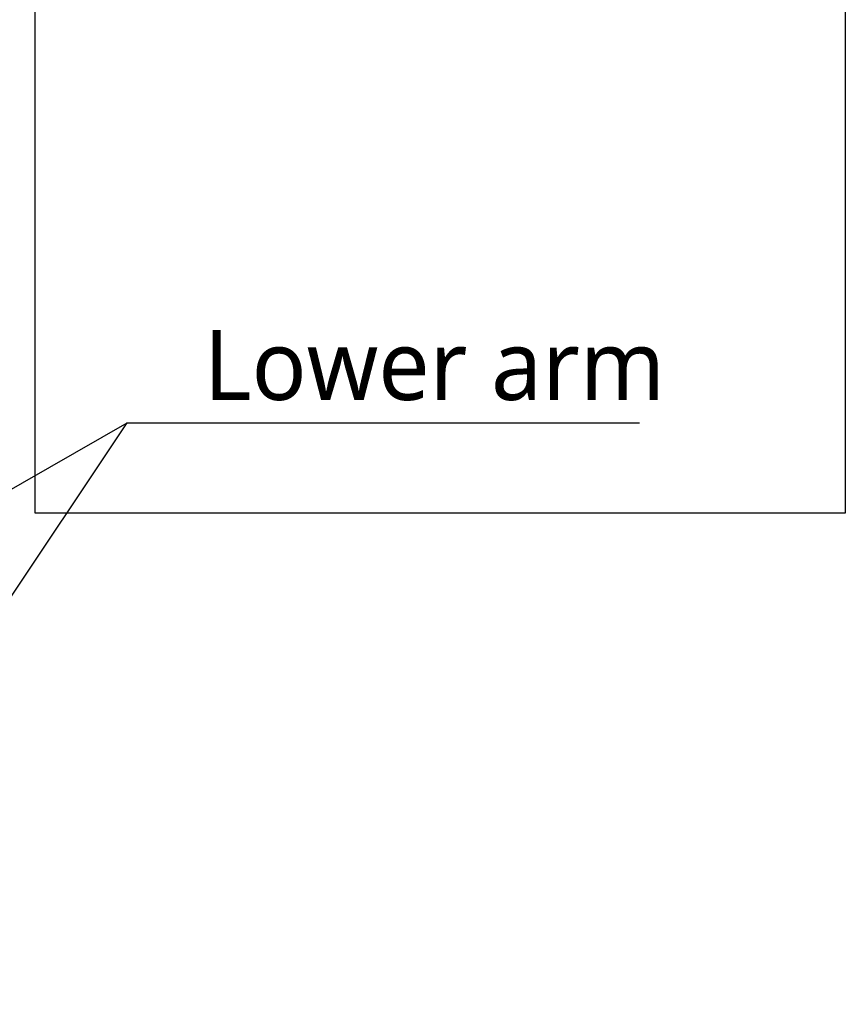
# Model space of a CAD drawing. Header units: millimetres. Extents: x 0 to 4378, y 0 to 2376.
# Tile 254 of 256: x 1840 to 2028, y 1419 to 1644. Entities that reach past the tile are written whole.
import ezdxf

# ---------------------------------------------------------------- set-up
doc = ezdxf.new("R2010")
doc.units = ezdxf.units.MM
doc.header["$LTSCALE"] = 0.2
doc.layers.add('05_Section Line', color=3, linetype='Continuous')
doc.styles.add('Rainbow-5.0 Style', font='malgunsl.ttf')
doc.dimstyles.new('Rainbow-5.0 Style', dxfattribs={"dimtxt": 4, "dimasz": 2.5, "dimexe": 1, "dimexo": 1, "dimgap": 1, "dimtad": 1, "dimdsep": 46, "dimtxsty": 'Rainbow-5.0 Style', "dimcen": 0, "dimclrd": 251, "dimclre": 251, "dimclrt": 7, "dimazin": 3, "dimtp": 0.1, "dimtm": 0.1, "dimtfac": 0.61, "dimtmove": 0, "dimatfit": 3, "dimfxl": 1, "dimlwd": -1, "dimlwe": -1, "dimarcsym": 1})

msp = doc.modelspace()

# ---------------------------------------------------------------- linework, layer by layer
at = {"layer": '05_Section Line'}
msp.add_lwpolyline([(1843.099, 1734.105), (2028.317, 1734.105), (2028.317, 1531.264), (1843.099, 1531.264)], close=True, dxfattribs=at)

# ---------------------------------------------------------------- texts
at = {"color": 7, "insert": (1881.622, 1556.924), "char_height": 16, "attachment_point": 7, "style": 'Rainbow-5.0 Style'}
msp.add_mtext('Lower arm', dxfattribs=at)

# ---------------------------------------------------------------- leaders
at = {"annotation_type": 0, "has_hookline": 1, "hookline_direction": 0}
for points, text_width in [([(1645.046, 1588.136), (1864.122, 1673.688), (1876.622, 1673.688)], 115.187), ([(1645.046, 1426.602), (1864.122, 1551.924), (1876.622, 1551.924)], 99.666)]:
    msp.add_leader(points, dimstyle='Rainbow-5.0 Style', override={"dimscale": 5, "dimgap": 1, "dimtad": 1}, dxfattribs=dict(at, text_width=text_width))
msp.add_leader([(1645.046, 1224.357), (1864.122, 1551.924)], dimstyle='Rainbow-5.0 Style', override={"dimscale": 5, "dimgap": 1, "dimtad": 1})

doc.saveas('drawing.dxf')
